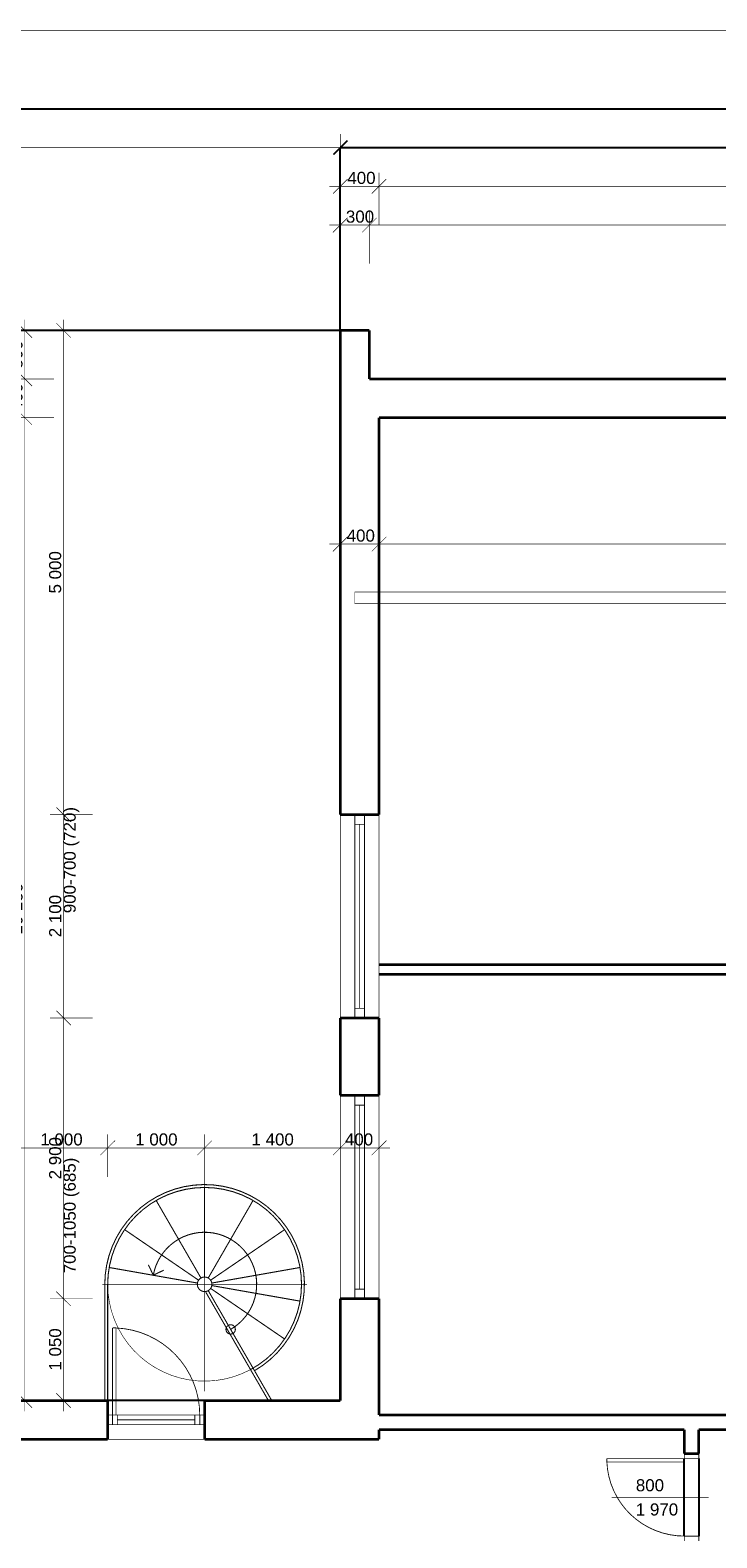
# Model space of a CAD drawing. Extents: x -289843 to 60066, y -44128 to 109843.
# Tile 18 of 61: x -41573 to -34487, y 1014 to 16583. Entities that reach past the tile are written whole.
import ezdxf

# ---------------------------------------------------------------- set-up
doc = ezdxf.new("R2010")
doc.units = 0
doc.header["$MEASUREMENT"] = 0
doc.linetypes.add('Dlouhé čárky', pattern=[250, 150, -100])
doc.linetypes.add('DOT___DASHED', pattern=[335.138882, 176.388884, -88.194442, 0, -70.555556])
for name, color, linetype in [('KÓTY', 7, 'Continuous'), ('múry', 7, 'Continuous'), ('SHUTTERS', 7, 'Continuous'), ('TEXTY', 7, 'Continuous'), ('čiary', 7, 'Continuous')]:
    doc.layers.add(name, color=color, linetype=linetype)
doc.styles.add('GENERATED_STYLE_1', font='arial.ttf')
doc.dimstyles.new('Dimstyle_D87F', dxfattribs={"dimtxt": 125, "dimasz": 142.5, "dimexe": 0.18, "dimexo": 0.3, "dimgap": 0.09, "dimtad": 1, "dimdec": 0, "dimzin": 0, "dimdsep": 46, "dimtxsty": 'GENERATED_STYLE_1', "dimblk": 'ARROWHEAD_6', "dimblk1": 'ARROWHEAD_6', "dimblk2": 'ARROWHEAD_6', "dimcen": 0.09, "dimclrd": 124, "dimclre": 124, "dimclrt": 124, "dimadec": 0, "dimazin": 0, "dimtfac": 1, "dimtdec": 4, "dimtmove": 0, "dimatfit": 0, "dimfxl": 0, "dimtolj": 1, "dimtzin": 0, "dimarcsym": 0})
doc.dimstyles.new('Dimstyle_DAEE', dxfattribs={"dimtxt": 125, "dimasz": 142.5, "dimexe": 0.18, "dimexo": 0, "dimgap": 0.09, "dimtad": 1, "dimdec": 0, "dimzin": 0, "dimdsep": 46, "dimtxsty": 'GENERATED_STYLE_1', "dimblk": 'ARROWHEAD_6', "dimblk1": 'ARROWHEAD_6', "dimblk2": 'ARROWHEAD_6', "dimcen": 0.09, "dimse1": 1, "dimse2": 1, "dimclrd": 124, "dimclre": 124, "dimclrt": 124, "dimadec": 0, "dimazin": 0, "dimtfac": 1, "dimtdec": 4, "dimtmove": 0, "dimatfit": 0, "dimfxl": 0, "dimtolj": 1, "dimtzin": 0, "dimarcsym": 0})
doc.dimstyles.new('Dimstyle_DBDF', dxfattribs={"dimtxt": 125, "dimasz": 142.5, "dimexe": 0.18, "dimexo": 0.4, "dimgap": 0.09, "dimtad": 1, "dimdec": 0, "dimzin": 0, "dimdsep": 46, "dimtxsty": 'GENERATED_STYLE_1', "dimblk": 'ARROWHEAD_6', "dimblk1": 'ARROWHEAD_6', "dimblk2": 'ARROWHEAD_6', "dimcen": 0.09, "dimclrd": 124, "dimclre": 124, "dimclrt": 124, "dimadec": 0, "dimazin": 0, "dimtfac": 1, "dimtdec": 4, "dimtmove": 0, "dimatfit": 0, "dimfxl": 0, "dimtolj": 1, "dimtzin": 0, "dimarcsym": 0})

# ---------------------------------------------------------------- blocks, each defined once
blk = doc.blocks.new('ARROWHEAD_6')
at = {"color": 0, "linetype": 'Continuous'}
for p, q in [((0, 0), (-1, 0)), ((-0.5, -0.5), (0.5, 0.5))]:
    blk.add_line(p, q, dxfattribs=at)
blk = doc.blocks.new('*D466')
at = {"layer": 'Defpoints', "color": 0, "linetype": 'Continuous', "lineweight": 0, "transparency": 16777216}
for p in [(-42028, 13482), (-38373, 13482), (-38373, 2432)]:
    blk.add_point(p, dxfattribs=at)
at = {"layer": 'KÓTY', "color": 124, "linetype": 'Continuous', "lineweight": -2, "transparency": 16777216}
for p, q in [((-38373, 13482), (-42028, 13482)), ((-42028, 13340), (-42028, 8186)), ((-42028, 2575), (-42028, 7728)), ((-38373, 2432), (-42028, 2432))]:
    blk.add_line(p, q, dxfattribs=at)
at = {"layer": 'KÓTY', "color": 124, "linetype": 'Continuous', "lineweight": -2, "transparency": 16777216, "xscale": 142.5, "yscale": 142.5, "zscale": 142.5}
for p, rotation in [((-42028, 13482), 90), ((-42028, 2432), 270)]:
    blk.add_blockref('ARROWHEAD_6', p, dxfattribs=dict(at, rotation=rotation))
at = {"layer": 'KÓTY', "color": 124, "linetype": 'Continuous', "transparency": 16777216, "insert": (-42028, 7957), "char_height": 125, "attachment_point": 5, "rotation": 90, "style": 'GENERATED_STYLE_1'}
blk.add_mtext('\\A1;11050', dxfattribs=at)
blk = doc.blocks.new('*D468')
at = {"layer": 'KÓTY', "color": 124, "linetype": 'Continuous', "transparency": 16777216, "const_width": 6.17}
for points in [[(-41703, 12657), (-41553, 12507)], [(-41328, 12582), (-41769, 12582)], [(-41628, 2432), (-41628, 12582)], [(-41703, 2507), (-41553, 2357)], [(-41328, 2432), (-41769, 2432)], [(-41628, 2320), (-41628, 2432)]]:
    blk.add_lwpolyline(points, dxfattribs=at)
at = {"layer": 'KÓTY', "color": 124, "transparency": 16777216, "style": 'GENERATED_STYLE_1', "oblique": 0}
blk.add_text('10\xa0150', height=125, rotation=90, dxfattribs=at).set_placement((-41653, 7243))
blk = doc.blocks.new('*D469')
at = {"layer": 'KÓTY', "color": 124, "linetype": 'Continuous', "transparency": 16777216, "const_width": 6.17}
for points in [[(-41328, 12982), (-41769, 12982)], [(-41703, 13057), (-41553, 12907)], [(-41628, 12582), (-41628, 12982)], [(-41703, 12657), (-41553, 12507)], [(-41328, 12582), (-41769, 12582)]]:
    blk.add_lwpolyline(points, dxfattribs=at)
at = {"layer": 'KÓTY', "color": 124, "transparency": 16777216, "style": 'GENERATED_STYLE_1', "oblique": 0}
blk.add_text('400', height=125, rotation=90, dxfattribs=at).set_placement((-41653, 12647))
blk = doc.blocks.new('*D470')
at = {"layer": 'KÓTY', "color": 124, "linetype": 'Continuous', "transparency": 16777216, "const_width": 6.17}
for points in [[(-41553, 13407), (-41703, 13557)], [(-41628, 13482), (-41628, 13595)], [(-41328, 13482), (-41769, 13482)], [(-41628, 12982), (-41628, 13482)], [(-41328, 12982), (-41769, 12982)], [(-41703, 13057), (-41553, 12907)]]:
    blk.add_lwpolyline(points, dxfattribs=at)
at = {"layer": 'KÓTY', "color": 124, "transparency": 16777216, "style": 'GENERATED_STYLE_1', "oblique": 0}
blk.add_text('500', height=125, rotation=90, dxfattribs=at).set_placement((-41653, 13088))
blk = doc.blocks.new('*D473')
at = {"layer": 'KÓTY', "color": 124, "linetype": 'Continuous', "transparency": 16777216, "const_width": 6.17}
for points in [[(-53648, 15445), (-53798, 15295)], [(-53723, 14970), (-53723, 15510)], [(-38448, 15295), (-38298, 15445)], [(-38373, 14970), (-38373, 15510)], [(-53723, 15370), (-38373, 15370)], [(-38373, 15370), (-38260, 15370)]]:
    blk.add_lwpolyline(points, dxfattribs=at)
at = {"layer": 'KÓTY', "color": 124, "transparency": 16777216, "style": 'GENERATED_STYLE_1', "oblique": 0}
blk.add_text('15\xa0350', height=125, dxfattribs=at).set_placement((-46312, 15395))
blk = doc.blocks.new('*D483')
at = {"layer": 'Defpoints', "color": 0, "linetype": 'Continuous', "lineweight": 0, "transparency": 16777216}
for p in [(-27223, 15370), (-38373, 13482), (-27223, 13482)]:
    blk.add_point(p, dxfattribs=at)
at = {"layer": 'KÓTY', "color": 124, "linetype": 'Continuous', "lineweight": -2, "transparency": 16777216}
for p, q in [((-38373, 13483), (-38373, 15370)), ((-38230, 15370), (-27365, 15370)), ((-27223, 13483), (-27223, 15370))]:
    blk.add_line(p, q, dxfattribs=at)
at = {"layer": 'KÓTY', "color": 124, "linetype": 'Continuous', "lineweight": -2, "transparency": 16777216, "xscale": 142.5, "yscale": 142.5, "zscale": 142.5, "rotation": 180}
blk.add_blockref('ARROWHEAD_6', (-38373, 15370), dxfattribs=at)
at = {"layer": 'KÓTY', "color": 124, "linetype": 'Continuous', "lineweight": -2, "transparency": 16777216, "xscale": 142.5, "yscale": 142.5, "zscale": 142.5}
blk.add_blockref('ARROWHEAD_6', (-27223, 15370), dxfattribs=at)
at = {"layer": 'KÓTY', "color": 124, "linetype": 'Continuous', "transparency": 16777216, "insert": (-32798, 15433), "char_height": 125, "attachment_point": 5, "style": 'GENERATED_STYLE_1'}
blk.add_mtext('\\A1;11150', dxfattribs=at)
blk = doc.blocks.new('*D484')
at = {"layer": 'Defpoints', "color": 0, "linetype": 'Continuous', "lineweight": 0, "transparency": 16777216}
for p in [(-27223, 15770), (-27223, 13482), (-64873, 4707)]:
    blk.add_point(p, dxfattribs=at)
at = {"layer": 'KÓTY', "color": 124, "linetype": 'Continuous', "lineweight": -2, "transparency": 16777216}
for p, q in [((-64873, 4708), (-64873, 15770)), ((-64730, 15770), (-27365, 15770)), ((-27223, 13483), (-27223, 15770))]:
    blk.add_line(p, q, dxfattribs=at)
at = {"layer": 'KÓTY', "color": 124, "linetype": 'Continuous', "lineweight": -2, "transparency": 16777216, "xscale": 142.5, "yscale": 142.5, "zscale": 142.5, "rotation": 180}
blk.add_blockref('ARROWHEAD_6', (-64873, 15770), dxfattribs=at)
at = {"layer": 'KÓTY', "color": 124, "linetype": 'Continuous', "lineweight": -2, "transparency": 16777216, "xscale": 142.5, "yscale": 142.5, "zscale": 142.5}
blk.add_blockref('ARROWHEAD_6', (-27223, 15770), dxfattribs=at)
at = {"layer": 'KÓTY', "color": 124, "linetype": 'Continuous', "transparency": 16777216, "insert": (-46048, 15834), "char_height": 125, "attachment_point": 5, "style": 'GENERATED_STYLE_1'}
blk.add_mtext('\\A1;37650', dxfattribs=at)
blk = doc.blocks.new('*D498')
at = {"layer": 'KÓTY', "color": 124, "linetype": 'Continuous', "transparency": 16777216, "const_width": 6.17}
for points in [[(-38298, 14645), (-38448, 14495)], [(-38373, 14170), (-38373, 14710)], [(-37998, 14645), (-38148, 14495)], [(-38073, 14170), (-38073, 14710)], [(-38485, 14570), (-38373, 14570)], [(-38373, 14570), (-38073, 14570)]]:
    blk.add_lwpolyline(points, dxfattribs=at)
at = {"layer": 'KÓTY', "color": 124, "transparency": 16777216, "style": 'GENERATED_STYLE_1', "oblique": 0}
blk.add_text('300', height=125, dxfattribs=at).set_placement((-38315, 14595))
blk = doc.blocks.new('*D499')
at = {"layer": 'KÓTY', "color": 124, "linetype": 'Continuous', "transparency": 16777216, "const_width": 6.17}
for points in [[(-37998, 14645), (-38148, 14495)], [(-38073, 14170), (-38073, 14710)], [(-27448, 14645), (-27598, 14495)], [(-27523, 14170), (-27523, 14710)], [(-38073, 14570), (-27523, 14570)]]:
    blk.add_lwpolyline(points, dxfattribs=at)
at = {"layer": 'KÓTY', "color": 124, "transparency": 16777216, "style": 'GENERATED_STYLE_1', "oblique": 0}
for s, p in [('10\xa0550', (-33062, 14595)), ('300', (-27574, 14595))]:
    blk.add_text(s, height=125, dxfattribs=at).set_placement(p)
blk = doc.blocks.new('*D500')
at = {"layer": 'KÓTY', "color": 124, "linetype": 'Continuous', "transparency": 16777216, "const_width": 6.17}
for points in [[(-27448, 14645), (-27598, 14495)], [(-27523, 14170), (-27523, 14710)], [(-27298, 14495), (-27148, 14645)], [(-27223, 14170), (-27223, 14710)], [(-27523, 14570), (-27223, 14570)], [(-27223, 14570), (-27110, 14570)]]:
    blk.add_lwpolyline(points, dxfattribs=at)
blk = doc.blocks.new('*D528')
at = {"layer": 'KÓTY', "color": 124, "linetype": 'Continuous', "transparency": 16777216, "const_width": 6.17}
for points in [[(-40928, 3482), (-41369, 3482)], [(-41303, 3557), (-41153, 3407)], [(-41228, 2432), (-41228, 3482)], [(-41303, 2507), (-41153, 2357)], [(-40928, 2432), (-41369, 2432)], [(-41228, 2320), (-41228, 2432)]]:
    blk.add_lwpolyline(points, dxfattribs=at)
at = {"layer": 'KÓTY', "color": 124, "transparency": 16777216, "style": 'GENERATED_STYLE_1', "oblique": 0}
blk.add_text('1\xa0050', height=125, rotation=90, dxfattribs=at).set_placement((-41253, 2741))
blk = doc.blocks.new('*D529')
at = {"layer": 'KÓTY', "color": 124, "linetype": 'Continuous', "transparency": 16777216, "const_width": 6.17}
for points in [[(-40928, 6382), (-41369, 6382)], [(-41303, 6457), (-41153, 6307)], [(-41228, 3482), (-41228, 6382)], [(-40928, 3482), (-41369, 3482)], [(-41303, 3557), (-41153, 3407)]]:
    blk.add_lwpolyline(points, dxfattribs=at)
at = {"layer": 'KÓTY', "color": 124, "transparency": 16777216, "style": 'GENERATED_STYLE_1', "oblique": 0}
blk.add_text('2\xa0900', height=125, rotation=90, dxfattribs=at).set_placement((-41253, 4716))
blk = doc.blocks.new('*D530')
at = {"layer": 'KÓTY', "color": 124, "linetype": 'Continuous', "transparency": 16777216, "const_width": 6.17}
for points in [[(-40928, 8482), (-41369, 8482)], [(-41303, 8557), (-41153, 8407)], [(-41228, 6382), (-41228, 8482)], [(-40928, 6382), (-41369, 6382)], [(-41303, 6457), (-41153, 6307)]]:
    blk.add_lwpolyline(points, dxfattribs=at)
at = {"layer": 'KÓTY', "color": 124, "transparency": 16777216, "style": 'GENERATED_STYLE_1', "oblique": 0}
blk.add_text('2\xa0100', height=125, rotation=90, dxfattribs=at).set_placement((-41253, 7216))
blk = doc.blocks.new('*D531')
at = {"layer": 'KÓTY', "color": 124, "linetype": 'Continuous', "transparency": 16777216, "const_width": 6.17}
for points in [[(-41153, 13407), (-41303, 13557)], [(-41228, 13482), (-41228, 13595)], [(-40928, 13482), (-41369, 13482)], [(-41228, 8482), (-41228, 13482)], [(-40928, 8482), (-41369, 8482)], [(-41303, 8557), (-41153, 8407)]]:
    blk.add_lwpolyline(points, dxfattribs=at)
at = {"layer": 'KÓTY', "color": 124, "transparency": 16777216, "style": 'GENERATED_STYLE_1', "oblique": 0}
blk.add_text('5\xa0000', height=125, rotation=90, dxfattribs=at).set_placement((-41253, 10766))
blk = doc.blocks.new('*D537')
at = {"layer": 'KÓTY', "color": 124, "linetype": 'Continuous', "transparency": 16777216, "const_width": 6.17}
for points in [[(-27698, 11201), (-27548, 11351)], [(-27223, 11276), (-27623, 11276)], [(-27298, 11201), (-27148, 11351)], [(-27110, 11276), (-27223, 11276)]]:
    blk.add_lwpolyline(points, dxfattribs=at)
at = {"layer": 'KÓTY', "color": 124, "transparency": 16777216, "style": 'GENERATED_STYLE_1', "oblique": 0}
blk.add_text('400', height=125, rotation=360, dxfattribs=at).set_placement((-27573, 11301))
blk = doc.blocks.new('*D538')
at = {"layer": 'KÓTY', "color": 124, "linetype": 'Continuous', "transparency": 16777216, "const_width": 6.17}
for points in [[(-38048, 11201), (-37898, 11351)], [(-27623, 11276), (-37973, 11276)], [(-27698, 11201), (-27548, 11351)]]:
    blk.add_lwpolyline(points, dxfattribs=at)
at = {"layer": 'KÓTY', "color": 124, "transparency": 16777216, "style": 'GENERATED_STYLE_1', "oblique": 0}
blk.add_text('10\xa0350', height=125, dxfattribs=at).set_placement((-33062, 11301))
blk = doc.blocks.new('*D539')
at = {"layer": 'KÓTY', "color": 124, "linetype": 'Continuous', "transparency": 16777216, "const_width": 6.17}
for points in [[(-38373, 11276), (-38485, 11276)], [(-38298, 11351), (-38448, 11201)], [(-37973, 11276), (-38373, 11276)], [(-38048, 11201), (-37898, 11351)]]:
    blk.add_lwpolyline(points, dxfattribs=at)
at = {"layer": 'KÓTY', "color": 124, "transparency": 16777216, "style": 'GENERATED_STYLE_1', "oblique": 0}
blk.add_text('400', height=125, rotation=360, dxfattribs=at).set_placement((-38307, 11301))
blk = doc.blocks.new('*D568')
at = {"layer": 'KÓTY', "color": 124, "linetype": 'Continuous', "transparency": 16777216, "const_width": 6.17}
for points in [[(-38373, 14570), (-38373, 15110)], [(-37973, 14570), (-37973, 15110)], [(-38485, 14970), (-38373, 14970)], [(-38298, 15045), (-38448, 14895)], [(-38373, 14970), (-37973, 14970)], [(-37898, 15045), (-38048, 14895)]]:
    blk.add_lwpolyline(points, dxfattribs=at)
at = {"layer": 'KÓTY', "color": 124, "transparency": 16777216, "style": 'GENERATED_STYLE_1', "oblique": 0}
blk.add_text('400', height=125, dxfattribs=at).set_placement((-38300, 14995))
blk = doc.blocks.new('*D569')
at = {"layer": 'KÓTY', "color": 124, "linetype": 'Continuous', "transparency": 16777216, "const_width": 6.17}
for points in [[(-37973, 14570), (-37973, 15110)], [(-27623, 14570), (-27623, 15110)], [(-37898, 15045), (-38048, 14895)], [(-37973, 14970), (-27623, 14970)], [(-27548, 15045), (-27698, 14895)]]:
    blk.add_lwpolyline(points, dxfattribs=at)
at = {"layer": 'KÓTY', "color": 124, "transparency": 16777216, "style": 'GENERATED_STYLE_1', "oblique": 0}
blk.add_text('10\xa0350', height=125, dxfattribs=at).set_placement((-33062, 14995))
blk = doc.blocks.new('*D570')
at = {"layer": 'KÓTY', "color": 124, "linetype": 'Continuous', "transparency": 16777216, "const_width": 6.17}
for points in [[(-27623, 14570), (-27623, 15110)], [(-27223, 14570), (-27223, 15110)], [(-27548, 15045), (-27698, 14895)], [(-27623, 14970), (-27223, 14970)], [(-27298, 14895), (-27148, 15045)], [(-27223, 14970), (-27110, 14970)]]:
    blk.add_lwpolyline(points, dxfattribs=at)
at = {"layer": 'KÓTY', "color": 124, "transparency": 16777216, "style": 'GENERATED_STYLE_1', "oblique": 0}
blk.add_text('400', height=125, dxfattribs=at).set_placement((-27575, 14995))
blk = doc.blocks.new('*D594')
at = {"layer": 'KÓTY', "color": 124, "linetype": 'Continuous', "transparency": 16777216, "const_width": 6.17}
for points in [[(-41773, 4741), (-41773, 5182)], [(-40773, 4741), (-40773, 5182)], [(-41698, 5116), (-41848, 4966)], [(-41773, 5041), (-40773, 5041)], [(-40698, 5116), (-40848, 4966)]]:
    blk.add_lwpolyline(points, dxfattribs=at)
at = {"layer": 'KÓTY', "color": 124, "transparency": 16777216, "style": 'GENERATED_STYLE_1', "oblique": 0}
blk.add_text('1\xa0000', height=125, dxfattribs=at).set_placement((-41468, 5066))
blk = doc.blocks.new('*D595')
at = {"layer": 'KÓTY', "color": 124, "linetype": 'Continuous', "transparency": 16777216, "const_width": 6.17}
for points in [[(-40773, 4741), (-40773, 5182)], [(-39773, 4741), (-39773, 5182)], [(-40698, 5116), (-40848, 4966)], [(-40773, 5041), (-39773, 5041)], [(-39698, 5116), (-39848, 4966)]]:
    blk.add_lwpolyline(points, dxfattribs=at)
at = {"layer": 'KÓTY', "color": 124, "transparency": 16777216, "style": 'GENERATED_STYLE_1', "oblique": 0}
blk.add_text('1\xa0000', height=125, dxfattribs=at).set_placement((-40489, 5066))
blk = doc.blocks.new('*D596')
at = {"layer": 'KÓTY', "color": 124, "linetype": 'Continuous', "transparency": 16777216, "const_width": 6.17}
for points in [[(-38373, 4900), (-38373, 5341)], [(-39773, 4741), (-39773, 5182)], [(-39698, 5116), (-39848, 4966)], [(-39773, 5041), (-38373, 5041)], [(-38298, 5116), (-38448, 4966)]]:
    blk.add_lwpolyline(points, dxfattribs=at)
at = {"layer": 'KÓTY', "color": 124, "transparency": 16777216, "style": 'GENERATED_STYLE_1', "oblique": 0}
blk.add_text('1\xa0400', height=125, dxfattribs=at).set_placement((-39289, 5066))
blk = doc.blocks.new('*D597')
at = {"layer": 'KÓTY', "color": 124, "linetype": 'Continuous', "transparency": 16777216, "const_width": 6.17}
for points in [[(-38373, 4900), (-38373, 5341)], [(-37973, 4900), (-37973, 5341)], [(-38298, 5116), (-38448, 4966)], [(-38373, 5041), (-37973, 5041)], [(-38048, 4966), (-37898, 5116)], [(-37973, 5041), (-37860, 5041)]]:
    blk.add_lwpolyline(points, dxfattribs=at)
at = {"layer": 'KÓTY', "color": 124, "transparency": 16777216, "style": 'GENERATED_STYLE_1', "oblique": 0}
blk.add_text('400', height=125, dxfattribs=at).set_placement((-38325, 5066))
blk = doc.blocks.new('D1_Metal_70_584')
at = {"color": 0, "linetype": 'ByBlock', "const_width": 8.82}
blk.add_lwpolyline([(365, 799, 0.401453), (-400, 0)], format="xyb", dxfattribs=at)
for points in [[(400, 800), (365, 800)], [(365, 800), (365, 0)], [(400, 0), (400, 800)], [(-450, 0), (-400, 0)], [(-400, 0), (-400, -150)], [(365, 0), (400, 0)], [(450, 0), (400, 0)], [(400, 0), (400, -150)], [(-400, -150), (-450, -150)], [(400, -150), (450, -150)]]:
    blk.add_lwpolyline(points, dxfattribs=at)
blk = doc.blocks.new('Značka_okna-dveří_-_70_1296')
at = {"color": 154, "linetype": 'Continuous', "const_width": 7}
blk.add_lwpolyline([(0, 750), (0, -250)], dxfattribs=at)
at = {"color": 154, "style": 'GENERATED_STYLE_1'}
for tag, p in [('AC_WIDO_B_SIZE', (-187.5, 500)), ('AC_WIDO_A_SIZE', (62.5, 500))]:
    blk.add_attdef(tag, p, '', height=125, rotation=-90, dxfattribs=at)
blk = doc.blocks.new('W_Pivot_Hung_70_1041')
at = {"color": 0, "linetype": 'ByBlock', "const_width": 8.82}
for points in [[(-1050, 0), (1050, 0)], [(-950, 0), (-950, -100)], [(950, 0), (950, -100)], [(-1050, -100), (1050, -100)], [(-950, -50), (950, -50)], [(-950, -50), (950, -50)]]:
    blk.add_lwpolyline(points, dxfattribs=at)
blk = doc.blocks.new('W_Pivot_Hung_70_1042')
at = {"color": 0, "linetype": 'ByBlock', "const_width": 8.82}
for points in [[(-1050, 0), (1050, 0)], [(-950, 0), (-950, -100)], [(950, 0), (950, -100)], [(-1050, -100), (1050, -100)], [(-950, -50), (950, -50)], [(-950, -50), (950, -50)]]:
    blk.add_lwpolyline(points, dxfattribs=at)
blk = doc.blocks.new('W_Pivot_Hung_70_1011')
at = {"color": 0, "linetype": 'ByBlock', "const_width": 8.82}
for points in [[(-500, 0), (500, 0)], [(-400, 0), (-400, -100)], [(400, 0), (400, -100)], [(-500, -100), (500, -100)], [(-400, -50), (400, -50)], [(-400, -50), (400, -50)]]:
    blk.add_lwpolyline(points, dxfattribs=at)
blk = doc.blocks.new('D1_Metal_70_578')
at = {"color": 0, "linetype": 'ByBlock', "const_width": 8.82}
blk.add_lwpolyline([(415, 899, 0.402866), (-450, 0)], format="xyb", dxfattribs=at)
for points in [[(450, 900), (415, 900)], [(415, 900), (415, 0)], [(450, 0), (450, 900)], [(-500, 0), (-450, 0)], [(-450, 0), (-450, -100)], [(415, 0), (450, 0)], [(500, 0), (450, 0)], [(450, 0), (450, -100)], [(-450, -100), (-500, -100)], [(450, -100), (500, -100)]]:
    blk.add_lwpolyline(points, dxfattribs=at)
blk = doc.blocks.new('DIM_2024', base_point=(-41628.2, 12582.2))
at = {"layer": 'KÓTY', "color": 124, "linetype": 'Continuous'}
for p1, p2, picture, middle in [((-38073, 12982.2), (-38373, 13482.2), '*D470', (-41715.7, 13135.7)), ((-37973, 12582.2), (-38073, 12982.2), '*D469', (-41715.7, 12695)), ((-38373, 2432.2), (-37973, 12582.2), '*D468', (-41715.7, 7339.3))]:
    dim = blk.add_linear_dim(base=(-41628.2, 12582.2), p1=p1, p2=p2, angle=90, dimstyle='Dimstyle_D87F', dxfattribs=at)
    dim.commit()
    dim.dimension.update_dxf_attribs({"geometry": picture, "text_midpoint": middle, "text_rotation": 90})
blk = doc.blocks.new('DIM_2025', base_point=(-53723, 15369.6))
at = {"layer": 'KÓTY', "color": 124, "linetype": 'Continuous'}
dim = blk.add_linear_dim(base=(-53723, 15369.6), p1=(-53723, -1367.8), p2=(-38373, 13482.2), dimstyle='Dimstyle_DBDF', dxfattribs=at)
dim.commit()
dim.dimension.update_dxf_attribs({"geometry": '*D473', "text_midpoint": (-46215.8, 15457.1)})
blk = doc.blocks.new('DIM_2034', base_point=(-38073, 14569.6))
at = {"layer": 'KÓTY', "color": 124, "linetype": 'Continuous'}
for p1, p2, picture, middle in [((-38373, 13482.2), (-38073, 13482.2), '*D498', (-38266.4, 14657.1)), ((-38073, 13482.2), (-27523, 13482.2), '*D499', (-32965.8, 14657.1)), ((-27523, 13482.2), (-27223, 13482.2), '*D500', (-27525.7, 14657.1))]:
    dim = blk.add_aligned_dim(p1=p1, p2=p2, distance=1087.4, dimstyle='Dimstyle_DBDF', dxfattribs=at)
    dim.commit()
    dim.dimension.update_dxf_attribs({"geometry": picture, "text_midpoint": middle})
blk = doc.blocks.new('DIM_2039', base_point=(-41228.2, 3482.2))
at = {"layer": 'KÓTY', "color": 124, "linetype": 'Continuous'}
for p1, p2, picture, middle in [((-38373, 8482.2), (-38373, 13482.2), '*D531', (-41315.7, 10814.3)), ((-38373, 6382.2), (-38373, 8482.2), '*D530', (-41315.7, 7264.4)), ((-38373, 3482.2), (-38373, 6382.2), '*D529', (-41315.7, 4764.3)), ((-38373, 2432.2), (-38373, 3482.2), '*D528', (-41315.7, 2789.3))]:
    dim = blk.add_aligned_dim(p1=p1, p2=p2, distance=2855.2, dimstyle='Dimstyle_D87F', dxfattribs=at)
    dim.commit()
    dim.dimension.update_dxf_attribs({"geometry": picture, "text_midpoint": middle, "text_rotation": 90})
blk = doc.blocks.new('DIM_2041', base_point=(-27623, 11275.9))
at = {"layer": 'KÓTY', "color": 124, "linetype": 'Continuous'}
for p1, p2, picture, middle in [((-37973, 12582.2), (-38373, 13482.2), '*D539', (-38258.4, 11363.4)), ((-27623, 4707.2), (-37973, 12582.2), '*D538', (-32965.8, 11363.4))]:
    dim = blk.add_linear_dim(base=(-27623, 11275.9), p1=p1, p2=p2, angle=180, dimstyle='Dimstyle_DAEE', dxfattribs=at)
    dim.commit()
    dim.dimension.update_dxf_attribs({"geometry": picture, "text_midpoint": middle})
dim = blk.add_aligned_dim(p1=(-27223, 4707.2), p2=(-27623, 4707.2), distance=-6568.8, dimstyle='Dimstyle_DAEE', dxfattribs=at)
dim.commit()
dim.dimension.update_dxf_attribs({"geometry": '*D537', "text_midpoint": (-27524.6, 11363.4)})
blk = doc.blocks.new('DIM_2048', base_point=(-37973, 14969.6))
at = {"layer": 'KÓTY', "color": 124, "linetype": 'Continuous'}
for p1, p2, picture, middle in [((-38373, 13482.2), (-37973, 12582.2), '*D568', (-38251.9, 15057.1)), ((-27623, 12582.2), (-27223, 13482.2), '*D570', (-27527, 15057.1))]:
    dim = blk.add_linear_dim(base=(-37973, 14969.6), p1=p1, p2=p2, dimstyle='Dimstyle_DBDF', dxfattribs=at)
    dim.commit()
    dim.dimension.update_dxf_attribs({"geometry": picture, "text_midpoint": middle})
dim = blk.add_aligned_dim(p1=(-37973, 12582.2), p2=(-27623, 12582.2), distance=2387.4, dimstyle='Dimstyle_DBDF', dxfattribs=at)
dim.commit()
dim.dimension.update_dxf_attribs({"geometry": '*D569', "text_midpoint": (-32965.8, 15057.1)})
blk = doc.blocks.new('DIM_2050', base_point=(-54123, 5041.1))
at = {"layer": 'KÓTY', "color": 124, "linetype": 'Continuous'}
dim = blk.add_linear_dim(base=(-54123, 5041.1), p1=(-39773, 2432.2), p2=(-38373, 7507.2), dimstyle='Dimstyle_D87F', dxfattribs=at)
dim.commit()
dim.dimension.update_dxf_attribs({"geometry": '*D596', "text_midpoint": (-39240.8, 5128.6)})
for p1, p2, distance, picture, middle in [((-38373, 7507.2), (-37973, 7507.2), -2466.1, '*D597', (-38276.6, 5128.6)), ((-41773, 2432.2), (-40773, 2432.2), 2608.9, '*D594', (-41420.2, 5128.6)), ((-40773, 2432.2), (-39773, 2432.2), 2608.9, '*D595', (-40440.8, 5128.6))]:
    dim = blk.add_aligned_dim(p1=p1, p2=p2, distance=distance, dimstyle='Dimstyle_D87F', dxfattribs=at)
    dim.commit()
    dim.dimension.update_dxf_attribs({"geometry": picture, "text_midpoint": middle})

msp = doc.modelspace()

# ---------------------------------------------------------------- linework, layer by layer
at = {"color": 154, "linetype": 'Continuous', "lineweight": 0, "const_width": 7}
for points in [[(-38373, 5582.2), (-38373, 3482.2)], [(-37973, 3482.2), (-37973, 5582.2)]]:
    msp.add_lwpolyline(points, dxfattribs=at)
at = {"layer": 'múry', "color": 7, "linetype": 'Continuous'}
for p, q in [((-34823, 1032.2), (-34823, 1832.2)), ((-34673, 1832.2), (-34673, 1032.2))]:
    msp.add_line(p, q, dxfattribs=at)
at = {"layer": 'múry', "color": 7, "linetype": 'Continuous', "const_width": 6}
msp.add_lwpolyline([(-4005, 16580), (-68181.3, 16580)], dxfattribs=at)
at = {"layer": 'múry', "color": 7, "linetype": 'Continuous', "lineweight": 0}
for points, const_width in [([(-38373, 13482.2), (-38373, 12982.2)], 27.5), ([(-38073, 13482.2), (-38373, 13482.2)], 27.5), ([(-38073, 12982.2), (-38073, 13482.2)], 27.5), ([(-38373, 12982.2), (-38373, 8482.2)], 27.5), ([(-27523, 12982.2), (-38073, 12982.2)], 27.5), ([(-37973, 8482.2), (-37973, 12582.2)], 27.5), ([(-37973, 12582.2), (-27623, 12582.2)], 27.5), ([(-38373, 8482.2), (-37973, 8482.2)], 27.5), ([(-38373, 8482.2), (-38373, 6382.2)], 7), ([(-37973, 6382.2), (-37973, 8482.2)], 7), ([(-33013, 6932.2), (-37973, 6932.2)], 27.5), ([(-37973, 6832.2), (-33013, 6832.2)], 27.5), ([(-38373, 6382.2), (-37973, 6382.2)], 27.5), ([(-38373, 6382.2), (-38373, 5582.2)], 27.5), ([(-37973, 5582.2), (-37973, 6382.2)], 27.5), ([(-38373, 5582.2), (-37973, 5582.2)], 27.5), ([(-38373, 3482.2), (-37973, 3482.2)], 27.5), ([(-38373, 3482.2), (-38373, 2432.2)], 27.5), ([(-37973, 2282.2), (-37973, 3482.2)], 27.5), ([(-40773, 2432.2), (-41773, 2432.2)], 27.5), ([(-40773, 2432.2), (-40773, 2032.2)], 27.5), ([(-39773, 2432.2), (-40773, 2432.2)], 7), ([(-39773, 2432.2), (-39773, 2032.2)], 27.5), ([(-38373, 2432.2), (-39773, 2432.2)], 27.5), ([(-33013, 2282.2), (-37973, 2282.2)], 27.5), ([(-41773, 2032.2), (-40773, 2032.2)], 27.5), ([(-40773, 2032.2), (-39773, 2032.2)], 7), ([(-39773, 2032.2), (-38373, 2032.2)], 27.5), ([(-38373, 2032.2), (-37973, 2032.2)], 27.5), ([(-37973, 2132.2), (-34823, 2132.2)], 27.5), ([(-37973, 2032.2), (-37973, 2132.2)], 27.5), ([(-34823, 2132.2), (-34823, 1882.2)], 27.5), ([(-34673, 1882.2), (-34673, 2132.2)], 27.5), ([(-34673, 2132.2), (-33013, 2132.2)], 27.5), ([(-34823, 1882.2), (-34673, 1882.2)], 27.5)]:
    msp.add_lwpolyline(points, dxfattribs=dict(at, const_width=const_width))
at = {"layer": 'SHUTTERS', "color": 7, "linetype": 'Continuous'}
for points, const_width in [([(-38223, 10781.2), (-38223, 10661.2)], 6), ([(-38223, 10781.2), (-27373, 10781.2)], 6), ([(-38223, 10661.2), (-27373, 10661.2)], 6), ([(-39773, 3707.2), (-39773, 4632.2)], 11), ([(-39810.5, 3697.1), (-40273, 4498.2)], 11), ([(-39735.5, 3697.1), (-39273, 4498.2)], 11), ([(-40598.3, 4196.7), (-39834.9, 3674.5)], 11), ([(-38947.6, 4196.7), (-39711.1, 3674.5)], 11), ([(-39846.8, 3645.2), (-40757.8, 3805.8)], 11), ([(-40302.3, 3725.5), (-40353.2, 3834.2)], 11), ([(-40302.3, 3725.5), (-40194.5, 3778.3)], 11), ([(-39699.1, 3645.2), (-38788.2, 3805.8)], 11), ([(-40803, 3632.2), (-40803, 2432.2)], 11), ([(-40773, 2432.2), (-40773, 3632.2)], 11), ([(-38947.6, 3067.6), (-39711.1, 3589.8)], 11), ([(-39699.1, 3619.1), (-38788.2, 3458.5)], 11), ([(-39761.4, 3552.2), (-39114.8, 2432.2)], 11), ([(-39735.5, 3567.2), (-39080.1, 2432.2)], 11)]:
    msp.add_lwpolyline(points, dxfattribs=dict(at, const_width=const_width))
at = {"layer": 'SHUTTERS', "color": 7, "linetype": 'DOT___DASHED', "const_width": 7}
for points in [[(-39773, 2526.6), (-39773, 4752.5)], [(-38717.1, 3632.2), (-40828.8, 3632.2)]]:
    msp.add_lwpolyline(points, dxfattribs=at)
at = {"layer": 'čiary', "color": 7, "linetype": 'Continuous', "const_width": 11}
for points in [[(-39258, 2740.1, 1.7320508), (-40803, 3632.2)], [(-38773, 3632.2, 1), (-40773, 3632.2)], [(-39504.2, 3166.7, 1.5696856), (-40302.3, 3725.5)], [(-39299.2, 2751.5, 0.2760052), (-38773, 3632.2)]]:
    msp.add_lwpolyline(points, format="xyb", dxfattribs=at)
at = {"layer": 'čiary', "color": 7, "linetype": 'Dlouhé čárky', "const_width": 6}
msp.add_lwpolyline([(-40773, 3632.2, 0.5673917), (-39299.2, 2751.5)], format="xyb", dxfattribs=at)
at = {"layer": 'čiary', "color": 7, "linetype": 'Continuous', "const_width": 11}
for points in [[(-39848, 3632.2, 1), (-39698, 3632.2, 1)], [(-39552.5, 3166.7, 1), (-39455.9, 3166.7, 1)]]:
    msp.add_lwpolyline(points, format="xyb", close=True, dxfattribs=at)

# ---------------------------------------------------------------- block references
at = {"layer": 'KÓTY', "color": 7, "linetype": 'Continuous'}
for name, p in [('DIM_2025', (-53723, 15369.6)), ('DIM_2048', (-37973, 14969.6)), ('DIM_2034', (-38073, 14569.6)), ('DIM_2024', (-41628.2, 12582.2)), ('DIM_2039', (-41228.2, 3482.2)), ('DIM_2041', (-27623, 11275.9)), ('DIM_2050', (-54123, 5041.1))]:
    msp.add_blockref(name, p, dxfattribs=at)
at = {"layer": 'múry', "color": 7, "linetype": 'Continuous', "lineweight": 0, "rotation": 90}
for name, p in [('W_Pivot_Hung_70_1041', (-38223, 7432.2)), ('W_Pivot_Hung_70_1042', (-38223, 4532.2)), ('D1_Metal_70_584', (-34823, 1432.2))]:
    msp.add_blockref(name, p, dxfattribs=at)
at = {"layer": 'múry', "color": 7, "linetype": 'Continuous', "lineweight": 0, "xscale": -1}
msp.add_blockref('D1_Metal_70_578', (-40273, 2282.2), dxfattribs=at)
at = {"layer": 'múry', "color": 7, "linetype": 'Continuous', "lineweight": 0}
msp.add_blockref('W_Pivot_Hung_70_1011', (-40273, 2282.2), dxfattribs=at)
at = {"layer": 'múry', "color": 7, "linetype": 'Continuous', "lineweight": 0, "rotation": 90}
msp.add_blockref('Značka_okna-dveří_-_70_1296', (-34823, 1432.2), dxfattribs=at).add_auto_attribs({'AC_WIDO_A_SIZE': '800', 'AC_WIDO_B_SIZE': '1\xa0970'})

# ---------------------------------------------------------------- texts
at = {"layer": 'TEXTY', "color": 7, "char_height": 125, "width": 1489.635, "attachment_point": 2, "rotation": 90, "style": 'GENERATED_STYLE_1'}
for s, insert in [('{\\fArial CE|b0|i0|c238|p34;900-700 (720)}', (-41228.2, 8012.6)), ('{\\fArial CE|b0|i0|c238|p34;700-1050 (685)}', (-41228.2, 4343))]:
    msp.add_mtext(s, dxfattribs=dict(at, insert=insert))

# ---------------------------------------------------------------- dimensions: what is measured, and where the dimension line sits
at = {"layer": 'KÓTY', "color": 7, "linetype": 'Continuous'}
dim = msp.add_linear_dim(base=(-27223, 15769.6), p1=(-64873, 4707.2), p2=(-27223, 13482.2), dimstyle='Dimstyle_DBDF', dxfattribs=at)
dim.commit()
dim.dimension.update_dxf_attribs({"geometry": '*D484', "text_midpoint": (-46048, 15833.5)})
dim = msp.add_aligned_dim(p1=(-38373, 13482.2), p2=(-27223, 13482.2), distance=1887.4, dimstyle='Dimstyle_DBDF', dxfattribs=at)
dim.commit()
dim.dimension.update_dxf_attribs({"geometry": '*D483', "text_midpoint": (-32798, 15433.5)})
dim = msp.add_aligned_dim(p1=(-38373, 2432.2), p2=(-38373, 13482.2), distance=3655.2, dimstyle='Dimstyle_D87F', dxfattribs=at)
dim.commit()
dim.dimension.update_dxf_attribs({"geometry": '*D466', "text_midpoint": (-42028.2, 7957.2), "text_rotation": 90})

doc.saveas('drawing.dxf')
